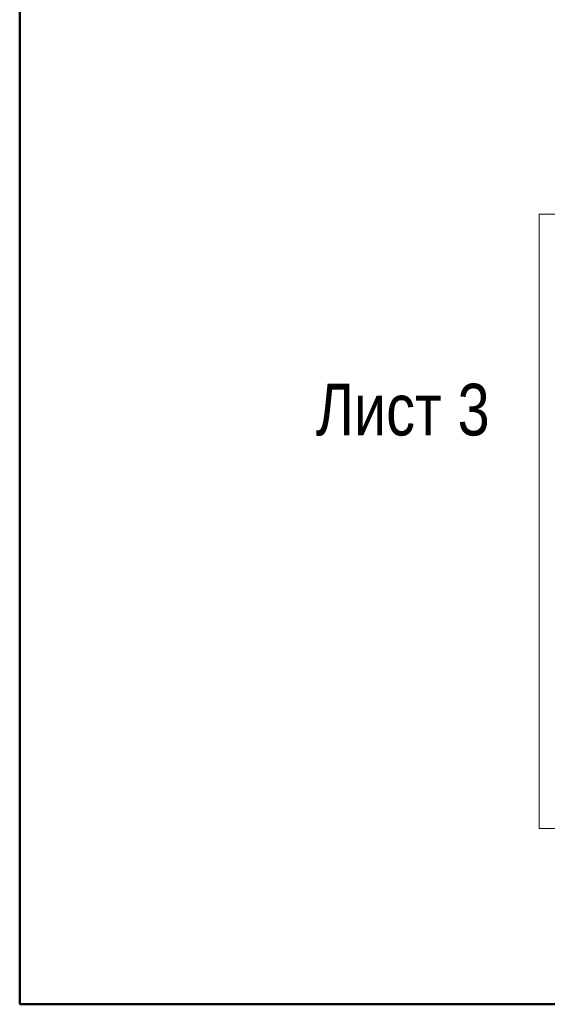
# Model space of a CAD drawing. Header units: inches. Extents: x -7218622 to -7066149, y 5758361 to 6202306.
# Tile 1 of 40: x -7218622 to -7167589, y 5758361 to 5853538. Entities that reach past the tile are written whole.
import ezdxf

# ---------------------------------------------------------------- set-up
doc = ezdxf.new("R2010")
doc.units = ezdxf.units.IN
doc.header["$LTSCALE"] = 1000
doc.header["$MEASUREMENT"] = 0
for name, color, linetype, lineweight in [('СК-110-О-РАЗМЕРЫ', 7, 'Continuous', 15), ('СК-210-Р-РАМКА ЛИНИИ ТОНКИЕ', 7, 'Continuous', 15), ('СК-220-Р-РАМКА ТЕКСТ', 7, 'Continuous', 15)]:
    doc.layers.add(name, color=color, linetype=linetype, lineweight=lineweight)
doc.styles.add('RUSS', font='arial.ttf', dxfattribs={"width": 0.8})

msp = doc.modelspace()

# ---------------------------------------------------------------- linework, layer by layer
at = {"layer": 'СК-110-О-РАЗМЕРЫ', "color": 1, "lineweight": 50}
msp.add_lwpolyline([(-7218621.7, 5758360.8), (-7066148.7, 5758360.8), (-7066148.7, 6007780.6), (-7218621.7, 6007780.6)], close=True, dxfattribs=at)
at = {"layer": 'СК-210-Р-РАМКА ЛИНИИ ТОНКИЕ'}
for p, q in [((-7168381.5, 5775341.4), (-7168381.5, 5834741.4)), ((-7168381.5, 5834741.4), (-7084381.5, 5834741.4)), ((-7084381.5, 5775341.4), (-7168381.5, 5775341.4))]:
    msp.add_line(p, q, dxfattribs=at)

# ---------------------------------------------------------------- texts
at = {"layer": 'СК-220-Р-РАМКА ТЕКСТ', "color": 7, "style": 'RUSS', "width": 0.8}
msp.add_text('Лист 3', height=5000, dxfattribs=at).set_placement((-7189964.3, 5813345.7))

doc.saveas('drawing.dxf')
